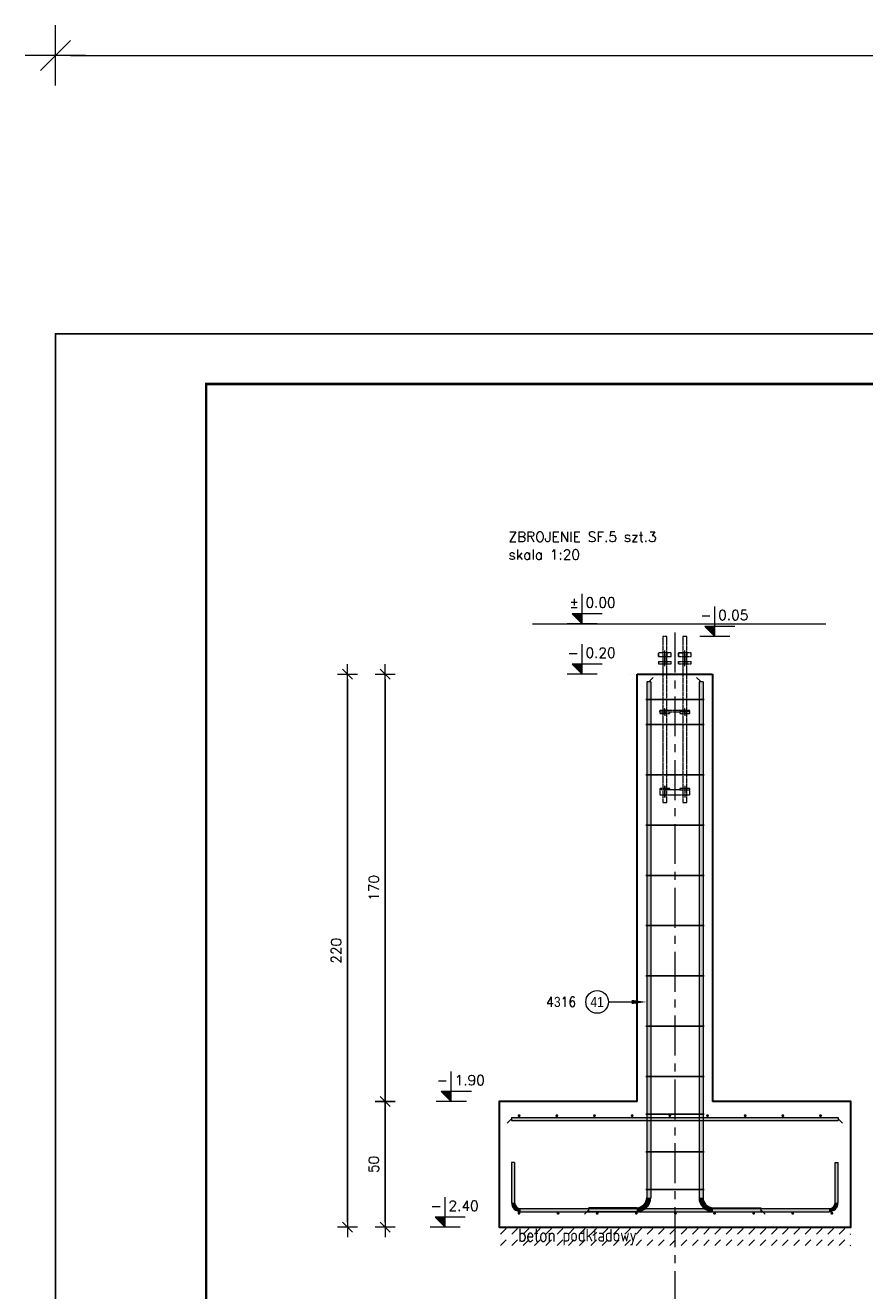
# Model space of a CAD drawing. Extents: x 310117 to 322731, y -113989 to -104075.
# Tile 3 of 13: x 310117 to 313458, y -109396 to -104362. Entities that reach past the tile are written whole.
import ezdxf
from ezdxf.enums import TextEntityAlignment as Align

# ---------------------------------------------------------------- set-up
doc = ezdxf.new("R2010")
doc.units = 0
doc.header["$LTSCALE"] = 5
doc.header["$MEASUREMENT"] = 0
for name, pattern in [('CENTER', [50.8, 31.75, -6.35, 6.35, -6.35]), ('Grid Line', [2.2225, 1.27, -0.3175, 0.3175, -0.3175]), ('HIDDEN', [0.375, 0.25, -0.125]), ('MITTE', [2, 1.25, -0.25, 0.25, -0.25])]:
    doc.linetypes.add(name, pattern=pattern)
doc.layers.add('_FORMATKA', color=8, linetype='Continuous', lineweight=15, plot=False)
for name, color, linetype, lineweight in [('_RAMKA', 7, 'Continuous', 35), ('AutoCAD_Structural_Detailing_deskowanie', 2, 'Continuous', 30), ('AutoCAD_Structural_Detailing_kształt pręta', 7, 'Continuous', 13), ('AutoCAD_Structural_Detailing_opis kształtu pręta', 7, 'Continuous', 13), ('AutoCAD_Structural_Detailing_pręty punktowe', 7, 'Continuous', 40), ('AutoCAD_Structural_Detailing_rozkład pręta', 7, 'Continuous', 40), ('AutoCAD_Structural_Detailing_symbole graficzne', 7, 'Continuous', 13), ('PS HATCH', 252, 'Continuous', 9), ('PS_DIM', 4, 'Continuous', 13), ('PS_HATCH', 251, 'Continuous', 9), ('PS_HIDDEN', 2, 'HIDDEN', 13), ('PS_Mid', 5, 'MITTE', 13), ('PS_SOLID', 7, 'Continuous', 20), ('PS_TEXT', 3, 'Continuous', 13)]:
    doc.layers.add(name, color=color, linetype=linetype, lineweight=lineweight)
doc.styles.add('marta', font='simplex.shx', dxfattribs={"width": 0.8})
doc.styles.add('r-gil', font='GIL_____.TTF', dxfattribs={"width": 0.9})
doc.styles.add('r-simplex', font='simplex.shx', dxfattribs={"width": 0.9})
doc.styles.add('simplex', font='simplex.shx', dxfattribs={"width": 0.9})
doc.styles.add('styl2M', font='simplex.shx')
doc.styles.add('style1', font='simplex.shx')
doc.dimstyles.new('1_10_PRZ', dxfattribs={"dimtxt": 2, "dimasz": 1, "dimexe": 2, "dimexo": 5, "dimgap": 1, "dimtad": 1, "dimdec": 0, "dimlfac": 10, "dimtxsty": 'simplex', "dimblk": 'dimznak', "dimcen": 2, "dimse1": 1, "dimse2": 1, "dimclrt": 3, "dimadec": 1, "dimazin": 0, "dimtfac": 1, "dimtdec": 0, "dimtix": 1, "dimtmove": 2, "dimatfit": 3, "dimldrblk": 'dim-grot', "dimfxl": 1, "dimarcsym": 0})
doc.dimstyles.new('RBCT DIM 20_M', dxfattribs={"dimtxt": 40, "dimasz": 20, "dimexe": 20, "dimexo": 150, "dimgap": 25, "dimtad": 1, "dimdec": 1, "dimlfac": 0.1, "dimzin": 9, "dimdsep": 46, "dimtxsty": 'styl2M', "dimblk": 'dimznak', "dimcen": 40, "dimse1": 1, "dimse2": 1, "dimclrd": 8, "dimclre": 8, "dimclrt": 4, "dimadec": 0, "dimazin": 0, "dimtfac": 1, "dimtdec": 1, "dimtix": 1, "dimtmove": 2, "dimatfit": 3, "dimldrblk": 'dimznak', "dimfxl": 5, "dimfxlon": 1, "dimarcsym": 0})

# ---------------------------------------------------------------- blocks, each defined once
blk = doc.blocks.new('dimznak')
at = {"color": 0}
for points in [[(0, 2), (0, -2)], [(-2, 0), (2, 0)]]:
    blk.add_lwpolyline(points, dxfattribs=at)
at = {"color": 3}
blk.add_lwpolyline([(1, 1), (-1, -1)], dxfattribs=at)
blk = doc.blocks.new('*D33')
at = {"layer": 'Defpoints', "color": 0, "transparency": 16777216}
for p in [(311549.1, -108643.5), (311870.4, -108643.5), (311870.4, -109143.5)]:
    blk.add_point(p, dxfattribs=at)
at = {"layer": 'PS_DIM', "color": 8, "lineweight": -2, "transparency": 16777216}
blk.add_line((311549.1, -109123.5), (311549.1, -108663.5), dxfattribs=at)
at = {"layer": 'PS_DIM', "color": 8, "lineweight": -2, "transparency": 16777216, "xscale": 20, "yscale": 20, "zscale": 20}
for p, rotation in [((311549.1, -108643.5), 90), ((311549.1, -109143.5), 270)]:
    blk.add_blockref('dimznak', p, dxfattribs=dict(at, rotation=rotation))
at = {"layer": 'PS_DIM', "color": 4, "transparency": 16777216, "insert": (311504.1, -108893.5), "char_height": 40, "attachment_point": 5, "rotation": 90, "style": 'styl2M', "bg_fill": 3, "box_fill_scale": 1.25, "bg_fill_color": 256, "bg_fill_true_color": 13158600, "bg_fill_transparency": 0}
blk.add_mtext('50', dxfattribs=at)
blk = doc.blocks.new('*D34')
at = {"layer": 'Defpoints', "color": 0, "transparency": 16777216}
for p in [(311549.1, -106943.5), (312552.8, -106943.5), (311870.4, -108643.5)]:
    blk.add_point(p, dxfattribs=at)
at = {"layer": 'PS_DIM', "color": 8, "lineweight": -2, "transparency": 16777216}
blk.add_line((311549.1, -108623.5), (311549.1, -106963.5), dxfattribs=at)
at = {"layer": 'PS_DIM', "color": 8, "lineweight": -2, "transparency": 16777216, "xscale": 20, "yscale": 20, "zscale": 20}
for p, rotation in [((311549.1, -106943.5), 90), ((311549.1, -108643.5), 270)]:
    blk.add_blockref('dimznak', p, dxfattribs=dict(at, rotation=rotation))
at = {"layer": 'PS_DIM', "color": 4, "transparency": 16777216, "insert": (311504.1, -107793.5), "char_height": 40, "attachment_point": 5, "rotation": 90, "style": 'styl2M', "bg_fill": 3, "box_fill_scale": 1.25, "bg_fill_color": 256, "bg_fill_true_color": 13158600, "bg_fill_transparency": 0}
blk.add_mtext('170', dxfattribs=at)
blk = doc.blocks.new('*D35')
at = {"layer": 'Defpoints', "color": 0, "transparency": 16777216}
for p in [(311399.3, -106943.5), (312552.8, -106943.5), (311870.4, -109143.5)]:
    blk.add_point(p, dxfattribs=at)
at = {"layer": 'PS HATCH', "color": 8, "lineweight": -2, "transparency": 16777216}
blk.add_line((311399.3, -109123.5), (311399.3, -106963.5), dxfattribs=at)
at = {"layer": 'PS HATCH', "color": 8, "lineweight": -2, "transparency": 16777216, "xscale": 20, "yscale": 20, "zscale": 20}
for p, rotation in [((311399.3, -106943.5), 90), ((311399.3, -109143.5), 270)]:
    blk.add_blockref('dimznak', p, dxfattribs=dict(at, rotation=rotation))
at = {"layer": 'PS HATCH', "color": 4, "transparency": 16777216, "insert": (311354.3, -108043.5), "char_height": 40, "attachment_point": 5, "rotation": 90, "style": 'styl2M'}
blk.add_mtext('220', dxfattribs=at)
blk = doc.blocks.new('rtgfrtv')
at = {"layer": 'PS_HIDDEN', "color": 9, "linetype": 'HIDDEN', "extrusion": (0, 1, 0)}
for p, q in [((319029.4, -118624.2, 88.7), (319029, -118624.2, 88.7)), ((319029, -118624.2, 88.7), (319029, -118689.2, 88.7)), ((319030, -118624.2, 88.7), (319029.4, -118624.2, 88.7)), ((319030.9, -118624.2, 88.7), (319030, -118624.2, 88.7)), ((319032.1, -118624.2, 88.7), (319030.9, -118624.2, 88.7)), ((319033.5, -118624.2, 88.7), (319032.1, -118624.2, 88.7)), ((319035, -118624.2, 88.7), (319033.5, -118624.2, 88.7)), ((319036.6, -118624.2, 88.7), (319035, -118624.2, 88.7)), ((319038.2, -118624.2, 88.7), (319036.6, -118624.2, 88.7)), ((319039.8, -118624.2, 88.7), (319038.2, -118624.2, 88.7)), ((319041.2, -118624.2, 88.7), (319039.8, -118624.2, 88.7)), ((319042.5, -118624.2, 88.7), (319041.2, -118624.2, 88.7)), ((319043.6, -118624.2, 88.7), (319042.5, -118624.2, 88.7)), ((319044.4, -118624.2, 88.7), (319043.6, -118624.2, 88.7)), ((319044.8, -118624.2, 88.7), (319044.4, -118624.2, 88.7)), ((319045, -118624.2, 88.7), (319044.8, -118624.2, 88.7)), ((319045, -118689.2, 88.7), (319045, -118624.2, 88.7)), ((319109.4, -118624.2, 88.7), (319109, -118624.2, 88.7)), ((319109, -118624.2, 88.7), (319109, -118689.2, 88.7)), ((319110, -118624.2, 88.7), (319109.4, -118624.2, 88.7)), ((319110.9, -118624.2, 88.7), (319110, -118624.2, 88.7)), ((319112.1, -118624.2, 88.7), (319110.9, -118624.2, 88.7)), ((319113.5, -118624.2, 88.7), (319112.1, -118624.2, 88.7)), ((319115, -118624.2, 88.7), (319113.5, -118624.2, 88.7)), ((319116.6, -118624.2, 88.7), (319115, -118624.2, 88.7)), ((319118.2, -118624.2, 88.7), (319116.6, -118624.2, 88.7)), ((319119.8, -118624.2, 88.7), (319118.2, -118624.2, 88.7)), ((319121.2, -118624.2, 88.7), (319119.8, -118624.2, 88.7)), ((319122.5, -118624.2, 88.7), (319121.2, -118624.2, 88.7)), ((319123.6, -118624.2, 88.7), (319122.5, -118624.2, 88.7)), ((319124.4, -118624.2, 88.7), (319123.6, -118624.2, 88.7)), ((319124.8, -118624.2, 88.7), (319124.4, -118624.2, 88.7)), ((319125, -118624.2, 88.7), (319124.8, -118624.2, 88.7)), ((319125, -118689.2, 88.7), (319125, -118624.2, 88.7)), ((319012, -118704.2, 88.7), (319012, -118689.2, 88.7)), ((319062, -118689.2, 88.7), (319027, -118689.2, 88.7)), ((319028.6, -118689.2, 88.7), (319028.6, -118704.2, 88.7)), ((319029, -118689.2, 88.7), (319029, -118704.2, 88.7)), ((319045, -118704.2, 88.7), (319045, -118689.2, 88.7)), ((319046, -118704.2, 88.7), (319046, -118689.2, 88.7)), ((319062, -118704.2, 88.7), (319062, -118689.2, 88.7)), ((319092, -118704.2, 88.7), (319092, -118689.2, 88.7)), ((319092, -118689.2, 88.7), (319118.6, -118689.2, 88.7)), ((319127, -118689.2, 88.7), (319092, -118689.2, 88.7)), ((319092, -118689.2, 88.7), (319092, -118704.2, 88.7)), ((319092, -118689.2, 88.7), (319092, -118704.2, 88.7)), ((319108.6, -118689.2, 88.7), (319092, -118689.2, 88.7)), ((319108.6, -118689.2, 88.7), (319108.6, -118704.2, 88.7)), ((319109, -118689.2, 88.7), (319109, -118704.2, 88.7)), ((319123.9, -118689.2, 88.7), (319118.6, -118689.2, 88.7)), ((319126, -118689.2, 88.7), (319123.9, -118689.2, 88.7)), ((319125, -118704.2, 88.7), (319125, -118689.2, 88.7)), ((319126, -118704.2, 88.7), (319126, -118689.2, 88.7)), ((319126, -118689.2, 88.7), (319127, -118689.2, 88.7)), ((319012, -118724.2, 88.7), (319012, -118732.2, 88.7)), ((319028.6, -118724.2, 88.7), (319028.6, -118732.2, 88.7)), ((319029, -118704.2, 88.7), (319029, -118724.2, 88.7)), ((319029, -118724.2, 88.7), (319029, -118732.2, 88.7)), ((319045, -118724.2, 88.7), (319045, -118704.2, 88.7)), ((319045, -118732.2, 88.7), (319045, -118724.2, 88.7)), ((319046, -118732.2, 88.7), (319046, -118724.2, 88.7)), ((319092, -118732.2, 88.7), (319092, -118724.2, 88.7)), ((319108.6, -118724.2, 88.7), (319108.6, -118732.2, 88.7)), ((319109, -118704.2, 88.7), (319109, -118724.2, 88.7)), ((319109, -118724.2, 88.7), (319109, -118732.2, 88.7)), ((319125, -118724.2, 88.7), (319125, -118704.2, 88.7)), ((319125, -118732.2, 88.7), (319125, -118724.2, 88.7)), ((319126, -118732.2, 88.7), (319126, -118724.2, 88.7)), ((319017, -118924.2, 88.7), (319017, -118918.2, 88.7)), ((319028.5, -118924.2, 88.7), (319028.5, -118930.2, 88.7)), ((319029, -118918.2, 88.7), (319029, -118924.2, 88.7)), ((319029, -118918.2, 88.7), (319029, -118924.2, 88.7)), ((319029, -118924.2, 88.7), (319029, -118930.2, 88.7)), ((319045, -118924.2, 88.7), (319045, -118918.2, 88.7)), ((319045, -118930.2, 88.7), (319045, -118924.2, 88.7)), ((319045, -118930.2, 88.7), (319045, -118924.2, 88.7)), ((319045.5, -118924.2, 88.7), (319045.5, -118918.2, 88.7)), ((319108.5, -118924.2, 88.7), (319108.5, -118930.2, 88.7)), ((319109, -118918.2, 88.7), (319109, -118924.2, 88.7)), ((319109, -118918.2, 88.7), (319109, -118924.2, 88.7)), ((319109, -118924.2, 88.7), (319109, -118930.2, 88.7)), ((319125, -118924.2, 88.7), (319125, -118918.2, 88.7)), ((319125, -118930.2, 88.7), (319125, -118924.2, 88.7)), ((319125, -118930.2, 88.7), (319125, -118924.2, 88.7)), ((319125.5, -118924.2, 88.7), (319125.5, -118918.2, 88.7)), ((319028.5, -119228.2, 88.7), (319028.5, -119234.2, 88.7)), ((319028.5, -119234.2, 88.7), (319028.5, -119254.2, 88.7)), ((319029, -119228.2, 88.7), (319029, -119234.2, 88.7)), ((319029, -119228.2, 88.7), (319029, -119234.2, 88.7)), ((319029, -119234.2, 88.7), (319029, -119254.2, 88.7)), ((319029, -119234.2, 88.7), (319029, -119254.2, 88.7)), ((319045, -119234.2, 88.7), (319045, -119228.2, 88.7)), ((319045, -119234.2, 88.7), (319045, -119228.2, 88.7)), ((319045, -119254.2, 88.7), (319045, -119234.2, 88.7)), ((319045, -119254.2, 88.7), (319045, -119234.2, 88.7)), ((319045.5, -119234.2, 88.7), (319045.5, -119228.2, 88.7)), ((319045.5, -119254.2, 88.7), (319045.5, -119234.2, 88.7)), ((319108.5, -119228.2, 88.7), (319108.5, -119234.2, 88.7)), ((319108.5, -119234.2, 88.7), (319108.5, -119254.2, 88.7)), ((319109, -119228.2, 88.7), (319109, -119234.2, 88.7)), ((319109, -119234.2, 88.7), (319109, -119254.2, 88.7)), ((319125, -119234.2, 88.7), (319125, -119228.2, 88.7)), ((319125, -119234.2, 88.7), (319125, -119228.2, 88.7)), ((319125, -119254.2, 88.7), (319125, -119234.2, 88.7)), ((319125, -119254.2, 88.7), (319125, -119234.2, 88.7))]:
    blk.add_line(p, q, dxfattribs=at)
at = {"layer": 'PS_Mid', "color": 9, "linetype": 'HIDDEN', "extrusion": (0, 1, 0)}
for p, q in [((319037, -118714.2, 88.7), (319037, -118679.2, 88.7)), ((319037, -118714.2, 88.7), (319037, -118679.2, 88.7)), ((319117, -118714.2, 88.7), (319117, -118679.2, 88.7)), ((319117, -118714.2, 88.7), (319117, -118679.2, 88.7)), ((319037, -118694.2, 88.7), (319037, -118734.2, 88.7)), ((319037, -118694.2, 88.7), (319037, -118734.2, 88.7)), ((319037, -118742.2, 88.7), (319037, -118714.2, 88.7)), ((319037, -118742.2, 88.7), (319037, -118714.2, 88.7)), ((319117, -118694.2, 88.7), (319117, -118734.2, 88.7)), ((319117, -118694.2, 88.7), (319117, -118734.2, 88.7)), ((319117, -118742.2, 88.7), (319117, -118714.2, 88.7)), ((319117, -118742.2, 88.7), (319117, -118714.2, 88.7)), ((319037, -118934.2, 88.7), (319037, -118908.2, 88.7)), ((319037, -118934.2, 88.7), (319037, -118908.2, 88.7)), ((319037, -118914.2, 88.7), (319037, -118940.2, 88.7)), ((319037, -118914.2, 88.7), (319037, -118940.2, 88.7)), ((319117, -118934.2, 88.7), (319117, -118908.2, 88.7)), ((319117, -118934.2, 88.7), (319117, -118908.2, 88.7)), ((319117, -118914.2, 88.7), (319117, -118940.2, 88.7)), ((319117, -118914.2, 88.7), (319117, -118940.2, 88.7)), ((319037, -119218.2, 88.7), (319037, -119244.2, 88.7)), ((319037, -119244.2, 88.7), (319037, -119218.2, 88.7)), ((319037, -119224.2, 88.7), (319037, -119264.2, 88.7)), ((319037, -119264.2, 88.7), (319037, -119224.2, 88.7)), ((319117, -119218.2, 88.7), (319117, -119244.2, 88.7)), ((319117, -119218.2, 88.7), (319117, -119244.2, 88.7)), ((319117, -119224.2, 88.7), (319117, -119264.2, 88.7)), ((319117, -119224.2, 88.7), (319117, -119264.2, 88.7))]:
    blk.add_line(p, q, dxfattribs=at)
at = {"layer": 'PS_SOLID', "color": 9, "linetype": 'HIDDEN', "extrusion": (0, 1, 0)}
for p, q in [((319027, -118689.2, 88.7), (319012, -118689.2, 88.7)), ((319012, -118689.2, 88.7), (319012, -118704.2, 88.7)), ((319142, -118689.2, 88.7), (319127, -118689.2, 88.7)), ((319142, -118704.2, 88.7), (319142, -118689.2, 88.7)), ((319012, -118724.2, 88.7), (319012, -118732.2, 88.7)), ((319012, -118732.2, 88.7), (319062, -118732.2, 88.7)), ((319029, -118732.2, 88.7), (319029, -118918.2, 88.7)), ((319045, -118918.2, 88.7), (319045, -118732.2, 88.7)), ((319062, -118732.2, 88.7), (319062, -118724.2, 88.7)), ((319092, -118724.2, 88.7), (319092, -118732.2, 88.7)), ((319092, -118732.2, 88.7), (319142, -118732.2, 88.7)), ((319109, -118732.2, 88.7), (319109, -118918.2, 88.7)), ((319125, -118918.2, 88.7), (319125, -118732.2, 88.7)), ((319142, -118732.2, 88.7), (319142, -118724.2, 88.7)), ((319137, -118918.2, 88.7), (319017, -118918.2, 88.7)), ((319017, -118918.2, 88.7), (319017, -118924.2, 88.7)), ((319017, -118924.2, 88.7), (319017, -118930.2, 88.7)), ((319017, -118924.2, 88.7), (319057, -118924.2, 88.7)), ((319017, -118930.2, 88.7), (319057, -118930.2, 88.7)), ((319029, -118930.2, 88.7), (319029, -119228.2, 88.7)), ((319045, -119228.2, 88.7), (319045, -118930.2, 88.7)), ((319057, -118930.2, 88.7), (319057, -118924.2, 88.7)), ((319057, -118924.2, 88.7), (319097, -118924.2, 88.7)), ((319097, -118924.2, 88.7), (319097, -118930.2, 88.7)), ((319137, -118924.2, 88.7), (319097, -118924.2, 88.7)), ((319097, -118930.2, 88.7), (319137, -118930.2, 88.7)), ((319109, -118930.2, 88.7), (319109, -119228.2, 88.7)), ((319125, -119228.2, 88.7), (319125, -118930.2, 88.7)), ((319137, -118924.2, 88.7), (319137, -118918.2, 88.7)), ((319137, -118930.2, 88.7), (319137, -118924.2, 88.7)), ((319057, -119228.2, 88.7), (319017, -119228.2, 88.7)), ((319017, -119228.2, 88.7), (319017, -119234.2, 88.7)), ((319017, -119234.2, 88.7), (319017, -119254.2, 88.7)), ((319057, -119234.2, 88.7), (319017, -119234.2, 88.7)), ((319057, -119234.2, 88.7), (319057, -119228.2, 88.7)), ((319097, -119234.2, 88.7), (319057, -119234.2, 88.7)), ((319137, -119228.2, 88.7), (319097, -119228.2, 88.7)), ((319097, -119228.2, 88.7), (319097, -119234.2, 88.7)), ((319097, -119234.2, 88.7), (319137, -119234.2, 88.7)), ((319137, -119234.2, 88.7), (319137, -119228.2, 88.7)), ((319137, -119254.2, 88.7), (319137, -119234.2, 88.7)), ((319017, -119254.2, 88.7), (319137, -119254.2, 88.7)), ((319029, -119254.2, 88.7), (319029, -119284.2, 88.7)), ((319029, -119284.2, 88.7), (319029.4, -119284.2, 88.7)), ((319029.4, -119284.2, 88.7), (319030, -119284.2, 88.7)), ((319030, -119284.2, 88.7), (319030.9, -119284.2, 88.7)), ((319030.9, -119284.2, 88.7), (319032.1, -119284.2, 88.7)), ((319032.1, -119284.2, 88.7), (319033.5, -119284.2, 88.7)), ((319033.5, -119284.2, 88.7), (319035, -119284.2, 88.7)), ((319035, -119284.2, 88.7), (319036.6, -119284.2, 88.7)), ((319036.6, -119284.2, 88.7), (319038.2, -119284.2, 88.7)), ((319038.2, -119284.2, 88.7), (319039.8, -119284.2, 88.7)), ((319039.8, -119284.2, 88.7), (319041.2, -119284.2, 88.7)), ((319041.2, -119284.2, 88.7), (319042.5, -119284.2, 88.7)), ((319042.5, -119284.2, 88.7), (319043.6, -119284.2, 88.7)), ((319043.6, -119284.2, 88.7), (319044.4, -119284.2, 88.7)), ((319044.4, -119284.2, 88.7), (319044.8, -119284.2, 88.7)), ((319044.8, -119284.2, 88.7), (319045, -119284.2, 88.7)), ((319045, -119284.2, 88.7), (319045, -119254.2, 88.7)), ((319109, -119254.2, 88.7), (319109, -119284.2, 88.7)), ((319109, -119284.2, 88.7), (319109.4, -119284.2, 88.7)), ((319109.4, -119284.2, 88.7), (319110, -119284.2, 88.7)), ((319110, -119284.2, 88.7), (319110.9, -119284.2, 88.7)), ((319110.9, -119284.2, 88.7), (319112.1, -119284.2, 88.7)), ((319112.1, -119284.2, 88.7), (319113.5, -119284.2, 88.7)), ((319113.5, -119284.2, 88.7), (319115, -119284.2, 88.7)), ((319115, -119284.2, 88.7), (319116.6, -119284.2, 88.7)), ((319116.6, -119284.2, 88.7), (319118.2, -119284.2, 88.7)), ((319118.2, -119284.2, 88.7), (319119.8, -119284.2, 88.7)), ((319119.8, -119284.2, 88.7), (319121.2, -119284.2, 88.7)), ((319121.2, -119284.2, 88.7), (319122.5, -119284.2, 88.7)), ((319122.5, -119284.2, 88.7), (319123.6, -119284.2, 88.7)), ((319123.6, -119284.2, 88.7), (319124.4, -119284.2, 88.7)), ((319124.4, -119284.2, 88.7), (319124.8, -119284.2, 88.7)), ((319124.8, -119284.2, 88.7), (319125, -119284.2, 88.7)), ((319125, -119284.2, 88.7), (319125, -119254.2, 88.7))]:
    blk.add_line(p, q, dxfattribs=at)
at = {"layer": 'PS_SOLID', "color": 9, "linetype": 'HIDDEN'}
for p, q in [((319012, -118704.2, 88.7), (319062, -118704.2, 88.7)), ((319012, -118724.2, 88.7), (319062, -118724.2, 88.7)), ((319092, -118704.2, 88.7), (319142, -118704.2, 88.7)), ((319092, -118724.2, 88.7), (319142, -118724.2, 88.7))]:
    blk.add_line(p, q, dxfattribs=at)
blk = doc.blocks.new('*D24')
at = {"color": 252, "lineweight": -2, "transparency": 16777216}
blk.add_line((-591, 475.33), (-3, 475.33), dxfattribs=at)
at = {"layer": 'Defpoints', "color": 0, "transparency": 16777216}
for p in [(0, 475.33), (-594, 420), (0, 420)]:
    blk.add_point(p, dxfattribs=at)
at = {"color": 252, "lineweight": -2, "transparency": 16777216, "xscale": 3, "yscale": 3, "zscale": 3, "rotation": 180}
blk.add_blockref('dimznak', (-594, 475.33), dxfattribs=at)
at = {"color": 252, "lineweight": -2, "transparency": 16777216, "xscale": 3, "yscale": 3, "zscale": 3}
blk.add_blockref('dimznak', (0, 475.33), dxfattribs=at)
at = {"color": 252, "transparency": 16777216, "insert": (-297, 485.83), "char_height": 15, "attachment_point": 5, "style": 'simplex'}
blk.add_mtext('594', dxfattribs=at)
blk = doc.blocks.new('dim-grot')
blk.add_hatch(color=256).paths.add_polyline_path([(0, 0), (-2, 0.5), (-2, -0.5)])
blk.add_lwpolyline([(0, 0), (-2, 0.5), (-2, -0.5), (0, 0)])
blk = doc.blocks.new('*U19')
at = {"layer": '_FORMATKA', "lineweight": -3}
blk.add_lwpolyline([(-594, 0), (0, 0), (0, 420), (-594, 420)], close=True, dxfattribs=at)
at = {"layer": '_RAMKA', "lineweight": -3, "const_width": 0.5}
blk.add_lwpolyline([(-564, 10), (-10, 10), (-10, 410), (-564, 410)], close=True, dxfattribs=at)
dim = blk.add_linear_dim(base=(0, 475.33), p1=(-594, 420), p2=(0, 420), dimstyle='1_10_PRZ', override={"dimscale": 3, "dimtxt": 5, "dimlfac": 1, "dimclrd": 252, "dimclrt": 252})
dim.commit()
dim.dimension.update_dxf_attribs({"geometry": '*D24', "text_midpoint": (-297, 485.83)})

msp = doc.modelspace()

# ---------------------------------------------------------------- hatches: boundary and pattern name
at = {"layer": 'AutoCAD_Structural_Detailing_kształt pręta'}
for points in [[(312590.77, -106973.53), (312606.77, -106973.53), (312606.77, -109025.53), (312590.77, -109025.53)], [(312798.77, -106973.53), (312814.77, -106973.53), (312814.77, -109025.53), (312798.77, -109025.53)], [(312052.77, -108885.43), (312064.77, -108885.43), (312064.77, -109045.43), (312052.77, -109045.43)], [(313352.77, -109045.43), (313340.77, -109045.43), (313340.77, -108885.43), (313352.77, -108885.43)], [(312088.77, -109081.43), (312088.77, -109069.43), (313316.77, -109069.43), (313316.77, -109081.43)], [(312550.77, -109065.53), (312550.77, -109081.53), (312360.84, -109081.53), (312360.84, -109065.53)], [(312854.77, -109081.53), (312854.77, -109065.53), (313044.69, -109065.53), (313044.69, -109081.53)]]:
    msp.add_hatch(color=161, dxfattribs=at).paths.add_polyline_path(points, flags=0)
h = msp.add_hatch(color=161, dxfattribs=at)
edge = h.paths.add_edge_path(flags=0)
edge.add_line((312550.77, -109081.53), (312550.77, -109065.53))
edge.add_arc((312550.77, -109025.53), 40, -90, 0)
edge.add_line((312590.77, -109025.53), (312606.77, -109025.53))
edge.add_arc((312550.77, -109025.53), 56, 270, 360, ccw=False)
h = msp.add_hatch(color=161, dxfattribs=at)
edge = h.paths.add_edge_path(flags=0)
edge.add_line((312798.77, -109025.53), (312814.77, -109025.53))
edge.add_arc((312854.77, -109025.53), 40, -180, -90)
edge.add_line((312854.77, -109065.53), (312854.77, -109081.53))
edge.add_arc((312854.77, -109025.53), 56, 180, 270, ccw=False)
h = msp.add_hatch(color=161, dxfattribs=at)
edge = h.paths.add_edge_path(flags=0)
edge.add_line((312052.77, -109045.43), (312064.77, -109045.43))
edge.add_arc((312088.77, -109045.43), 24, 180, 270)
edge.add_line((312088.77, -109069.43), (312088.77, -109081.43))
edge.add_arc((312088.77, -109045.43), 36, 540, 630, ccw=False)
h = msp.add_hatch(color=161, dxfattribs=at)
edge = h.paths.add_edge_path(flags=0)
edge.add_line((313316.77, -109081.43), (313316.77, -109069.43))
edge.add_arc((313316.77, -109045.43), 24, -90, 0)
edge.add_line((313340.77, -109045.43), (313352.77, -109045.43))
edge.add_arc((313316.77, -109045.43), 36, 270, 360, ccw=False)
at = {"layer": 'AutoCAD_Structural_Detailing_pręty punktowe'}
h = msp.add_hatch(color=1, dxfattribs=at)
edge = h.paths.add_edge_path(flags=0)
edge.add_arc((312682.63, -108699.69), 6, 0, 360)
h = msp.add_hatch(color=1, dxfattribs=at)
edge = h.paths.add_edge_path(flags=0)
edge.add_arc((312832.63, -108699.69), 6, 0, 360)
h = msp.add_hatch(color=1, dxfattribs=at)
edge = h.paths.add_edge_path(flags=0)
edge.add_arc((312982.63, -108699.69), 6, 0, 360)
h = msp.add_hatch(color=1, dxfattribs=at)
edge = h.paths.add_edge_path(flags=0)
edge.add_arc((313132.63, -108699.69), 6, 0, 360)
h = msp.add_hatch(color=1, dxfattribs=at)
edge = h.paths.add_edge_path(flags=0)
edge.add_arc((313282.63, -108699.69), 6, 0, 360)
h = msp.add_hatch(color=1, dxfattribs=at)
edge = h.paths.add_edge_path(flags=0)
edge.add_arc((312082.17, -109087.91), 6, 0, 360)
h = msp.add_hatch(color=1, dxfattribs=at)
edge = h.paths.add_edge_path(flags=0)
edge.add_arc((312237.86, -109087.9), 6, 0, 360)
h = msp.add_hatch(color=1, dxfattribs=at)
edge = h.paths.add_edge_path(flags=0)
edge.add_arc((312393.54, -109087.88), 6, 0, 360)
h = msp.add_hatch(color=1, dxfattribs=at)
edge = h.paths.add_edge_path(flags=0)
edge.add_arc((312549.23, -109087.87), 6, 0, 360)
h = msp.add_hatch(color=1, dxfattribs=at)
edge = h.paths.add_edge_path(flags=0)
edge.add_arc((312704.92, -109087.86), 6, 0, 360)
h = msp.add_hatch(color=1, dxfattribs=at)
edge = h.paths.add_edge_path(flags=0)
edge.add_arc((312860.61, -109087.85), 6, 0, 360)
h = msp.add_hatch(color=1, dxfattribs=at)
edge = h.paths.add_edge_path(flags=0)
edge.add_arc((313016.3, -109087.83), 6, 0, 360)
h = msp.add_hatch(color=1, dxfattribs=at)
edge = h.paths.add_edge_path(flags=0)
edge.add_arc((313171.98, -109087.82), 6, 0, 360)
h = msp.add_hatch(color=1, dxfattribs=at)
edge = h.paths.add_edge_path(flags=0)
edge.add_arc((313327.67, -109087.81), 6, 0, 360)
at = {"layer": 'AutoCAD_Structural_Detailing_symbole graficzne'}
for points in [[(312293.46, -106703.53), (312333.46, -106743.53), (312333.46, -106703.53)], [(312821.77, -106753.53), (312861.77, -106793.53), (312861.77, -106753.53)]]:
    msp.add_hatch(color=1, dxfattribs=at).paths.add_polyline_path(points, flags=0)
at = {"layer": 'PS_HATCH'}
h = msp.add_hatch(dxfattribs=at)
h.set_pattern_fill('DASH', color=252, scale=10, angle=45)
h.set_pattern_definition([(45, (264817.92, 5551.666), (4e-15, 44.901281), [31.75, -31.75])])
h.paths.add_polyline_path([(313402.77, -109223.53), (313402.77, -109143.53), (312002.77, -109143.53), (312002.77, -109223.53)])

# ---------------------------------------------------------------- linework, layer by layer
at = {"layer": 'AutoCAD_Structural_Detailing_deskowanie'}
for p, q in [((312552.77, -108643.53), (312552.77, -106943.53)), ((312552.77, -106943.53), (312852.77, -106943.53)), ((312852.77, -106943.53), (312852.77, -108643.53))]:
    msp.add_line(p, q, dxfattribs=at)
msp.add_lwpolyline([(312552.77, -108643.53), (312002.77, -108643.53), (312002.77, -109143.53), (313402.77, -109143.53), (313402.77, -108643.53), (312852.77, -108643.53)], dxfattribs=at)
at = {"layer": 'AutoCAD_Structural_Detailing_kształt pręta', "color": 1, "lineweight": 0}
for p, q in [((312598.77, -106973.53), (312616.27, -106956.03)), ((312806.77, -106973.53), (312789.27, -106956.03)), ((312052.77, -108712.53), (312035.27, -108730.03)), ((313352.77, -108712.53), (313370.27, -108730.03)), ((312360.84, -109073.53), (312343.34, -109091.03)), ((313044.69, -109073.53), (313062.19, -109091.03))]:
    msp.add_line(p, q, dxfattribs=at)
at = {"layer": 'AutoCAD_Structural_Detailing_kształt pręta', "color": 161}
for p, q in [((312590.77, -106973.53), (312590.77, -109025.53)), ((312606.77, -106973.53), (312590.77, -106973.53)), ((312606.77, -106973.53), (312606.77, -109025.53)), ((312798.77, -106973.53), (312798.77, -109025.53)), ((312814.77, -106973.53), (312798.77, -106973.53)), ((312814.77, -106973.53), (312814.77, -109025.53)), ((312052.77, -108718.53), (313352.77, -108718.53)), ((313352.77, -108706.53), (313352.77, -108718.53)), ((312052.77, -108885.43), (312052.77, -109045.43)), ((312064.77, -108885.43), (312052.77, -108885.43)), ((312064.77, -108885.43), (312064.77, -109045.43)), ((313340.77, -109045.43), (313340.77, -108885.43)), ((313340.77, -108885.43), (313352.77, -108885.43)), ((313352.77, -109045.43), (313352.77, -108885.43)), ((312088.77, -109069.43), (313316.77, -109069.43)), ((312550.77, -109065.53), (312360.84, -109065.53)), ((312360.84, -109081.53), (312360.84, -109065.53)), ((312854.77, -109065.53), (313044.69, -109065.53)), ((313044.69, -109065.53), (313044.69, -109081.53)), ((312088.77, -109081.43), (313316.77, -109081.43)), ((312550.77, -109081.53), (312360.84, -109081.53)), ((312854.77, -109081.53), (313044.69, -109081.53))]:
    msp.add_line(p, q, dxfattribs=at)
for centre, radius, start, end in [((312550.77, -109025.53), 40, 270, 360), ((312550.77, -109025.53), 56, 270, 360), ((312854.77, -109025.53), 56, 180, 270), ((312854.77, -109025.53), 40, 180, 270), ((312088.77, -109045.43), 36, 180, 270), ((312088.77, -109045.43), 24, 180, 270), ((313316.77, -109045.43), 24, 270, 0), ((313316.77, -109045.43), 36, 270, 0)]:
    msp.add_arc(centre, radius, start, end, dxfattribs=at)
at = {"layer": 'AutoCAD_Structural_Detailing_rozkład pręta', "color": 31, "linetype": 'ByBlock', "lineweight": 25}
for p, q in [((312606.77, -107043.53), (312586.77, -107043.53)), ((312606.77, -107043.53), (312586.77, -107043.53)), ((312798.77, -107043.53), (312606.77, -107043.53)), ((312606.77, -107043.53), (312798.77, -107043.53)), ((312784.62, -107043.53), (312749.27, -107043.53)), ((312777.55, -107043.53), (312812.91, -107043.53)), ((312818.77, -107043.53), (312784.62, -107043.53)), ((312818.77, -107043.53), (312798.77, -107043.53)), ((312818.77, -107043.53), (312798.77, -107043.53)), ((312606.77, -107143.53), (312586.77, -107143.53)), ((312606.77, -107143.53), (312586.77, -107143.53)), ((312798.77, -107143.53), (312606.77, -107143.53)), ((312606.77, -107143.53), (312798.77, -107143.53)), ((312784.62, -107143.53), (312749.27, -107143.53)), ((312777.55, -107143.53), (312812.91, -107143.53)), ((312818.77, -107143.53), (312784.62, -107143.53)), ((312818.77, -107143.53), (312798.77, -107143.53)), ((312818.77, -107143.53), (312798.77, -107143.53)), ((312606.77, -107343.53), (312586.77, -107343.53)), ((312606.77, -107343.53), (312586.77, -107343.53)), ((312798.77, -107343.53), (312606.77, -107343.53)), ((312606.77, -107343.53), (312798.77, -107343.53)), ((312784.62, -107343.53), (312749.27, -107343.53)), ((312777.55, -107343.53), (312812.91, -107343.53)), ((312818.77, -107343.53), (312784.62, -107343.53)), ((312818.77, -107343.53), (312798.77, -107343.53)), ((312818.77, -107343.53), (312798.77, -107343.53)), ((312606.77, -107543.53), (312586.77, -107543.53)), ((312606.77, -107543.53), (312586.77, -107543.53)), ((312798.77, -107543.53), (312606.77, -107543.53)), ((312606.77, -107543.53), (312798.77, -107543.53)), ((312784.62, -107543.53), (312749.27, -107543.53)), ((312777.55, -107543.53), (312812.91, -107543.53)), ((312818.77, -107543.53), (312784.62, -107543.53)), ((312818.77, -107543.53), (312798.77, -107543.53)), ((312818.77, -107543.53), (312798.77, -107543.53)), ((312606.77, -107743.53), (312586.77, -107743.53)), ((312606.77, -107743.53), (312586.77, -107743.53)), ((312798.77, -107743.53), (312606.77, -107743.53)), ((312606.77, -107743.53), (312798.77, -107743.53)), ((312784.62, -107743.53), (312749.27, -107743.53)), ((312777.55, -107743.53), (312812.91, -107743.53)), ((312818.77, -107743.53), (312784.62, -107743.53)), ((312818.77, -107743.53), (312798.77, -107743.53)), ((312818.77, -107743.53), (312798.77, -107743.53)), ((312606.77, -107943.53), (312586.77, -107943.53)), ((312606.77, -107943.53), (312586.77, -107943.53)), ((312798.77, -107943.53), (312606.77, -107943.53)), ((312606.77, -107943.53), (312798.77, -107943.53)), ((312784.62, -107943.53), (312749.27, -107943.53)), ((312777.55, -107943.53), (312812.91, -107943.53)), ((312818.77, -107943.53), (312784.62, -107943.53)), ((312818.77, -107943.53), (312798.77, -107943.53)), ((312818.77, -107943.53), (312798.77, -107943.53)), ((312606.77, -108143.53), (312586.77, -108143.53)), ((312606.77, -108143.53), (312586.77, -108143.53)), ((312798.77, -108143.53), (312606.77, -108143.53)), ((312606.77, -108143.53), (312798.77, -108143.53)), ((312784.62, -108143.53), (312749.27, -108143.53)), ((312777.55, -108143.53), (312812.91, -108143.53)), ((312818.77, -108143.53), (312784.62, -108143.53)), ((312818.77, -108143.53), (312798.77, -108143.53)), ((312818.77, -108143.53), (312798.77, -108143.53)), ((312606.77, -108343.53), (312586.77, -108343.53)), ((312606.77, -108343.53), (312586.77, -108343.53)), ((312798.77, -108343.53), (312606.77, -108343.53)), ((312606.77, -108343.53), (312798.77, -108343.53)), ((312784.62, -108343.53), (312749.27, -108343.53)), ((312777.55, -108343.53), (312812.91, -108343.53)), ((312818.77, -108343.53), (312784.62, -108343.53)), ((312818.77, -108343.53), (312798.77, -108343.53)), ((312818.77, -108343.53), (312798.77, -108343.53)), ((312606.77, -108543.53), (312586.77, -108543.53)), ((312606.77, -108543.53), (312586.77, -108543.53)), ((312798.77, -108543.53), (312606.77, -108543.53)), ((312606.77, -108543.53), (312798.77, -108543.53)), ((312784.62, -108543.53), (312749.27, -108543.53)), ((312777.55, -108543.53), (312812.91, -108543.53)), ((312818.77, -108543.53), (312784.62, -108543.53)), ((312818.77, -108543.53), (312798.77, -108543.53)), ((312818.77, -108543.53), (312798.77, -108543.53)), ((312606.77, -108693.53), (312586.77, -108693.53)), ((312606.77, -108693.53), (312586.77, -108693.53)), ((312798.77, -108693.53), (312606.77, -108693.53)), ((312606.77, -108693.53), (312798.77, -108693.53)), ((312784.62, -108693.53), (312749.27, -108693.53)), ((312777.55, -108693.53), (312812.91, -108693.53)), ((312818.77, -108693.53), (312784.62, -108693.53)), ((312818.77, -108693.53), (312798.77, -108693.53)), ((312818.77, -108693.53), (312798.77, -108693.53)), ((312606.77, -108843.53), (312586.77, -108843.53)), ((312606.77, -108843.53), (312586.77, -108843.53)), ((312798.77, -108843.53), (312606.77, -108843.53)), ((312606.77, -108843.53), (312798.77, -108843.53)), ((312784.62, -108843.53), (312749.27, -108843.53)), ((312777.55, -108843.53), (312812.91, -108843.53)), ((312818.77, -108843.53), (312784.62, -108843.53)), ((312818.77, -108843.53), (312798.77, -108843.53)), ((312818.77, -108843.53), (312798.77, -108843.53)), ((312606.77, -108993.53), (312586.77, -108993.53)), ((312606.77, -108993.53), (312586.77, -108993.53)), ((312798.77, -108993.53), (312606.77, -108993.53)), ((312606.77, -108993.53), (312798.77, -108993.53)), ((312784.62, -108993.53), (312749.27, -108993.53)), ((312777.55, -108993.53), (312812.91, -108993.53)), ((312818.77, -108993.53), (312784.62, -108993.53)), ((312818.77, -108993.53), (312798.77, -108993.53)), ((312818.77, -108993.53), (312798.77, -108993.53))]:
    msp.add_line(p, q, dxfattribs=at)
at = {"layer": 'AutoCAD_Structural_Detailing_symbole graficzne', "color": 1}
for p, q in [((312333.46, -106743.53), (312333.46, -106623.53)), ((312413.46, -106703.53), (312293.46, -106703.53)), ((312293.46, -106703.53), (312333.46, -106743.53)), ((312861.77, -106793.53), (312861.77, -106673.53)), ((312393.46, -106743.53), (312273.46, -106743.53)), ((312941.77, -106753.53), (312821.77, -106753.53)), ((312821.77, -106753.53), (312861.77, -106793.53)), ((312921.77, -106793.53), (312801.77, -106793.53))]:
    msp.add_line(p, q, dxfattribs=at)
at = {"layer": 'AutoCAD_Structural_Detailing_symbole graficzne', "color": 5, "linetype": 'CENTER'}
msp.add_line((312702.77, -106777.57), (312702.77, -112211.81), dxfattribs=at)
at = {"layer": 'PS HATCH'}
msp.add_line((312135.44, -106743.53), (313304.12, -106743.53), dxfattribs=at)
at = {"layer": 'PS_HATCH', "linetype": 'Grid Line'}
msp.add_line((312527.77, -106943.53), (312527.77, -106943.53), dxfattribs=at)

# ---------------------------------------------------------------- block references
msp.add_blockref('rtgfrtv', (-6374.26, 11830.63, -88.71))

# ---------------------------------------------------------------- texts
at = {"layer": 'AutoCAD_Structural_Detailing_symbole graficzne', "color": 2}
for s, style, p in [('ZBROJENIE SF.5 szt.3', 'style1', (312040.39, -106429.01)), ('skala 1:20', 'style1', (312040.39, -106499.73)), ('0.00 ', 'marta', (312346.8, -106690.19)), ('0.05 ', 'marta', (312875.11, -106740.19))]:
    msp.add_text(s, height=40, dxfattribs=dict(at, style=style)).set_placement(p, align=Align.BOTTOM_LEFT)
at = {"layer": 'AutoCAD_Structural_Detailing_symbole graficzne', "color": 2, "style": 'marta'}
for s, p in [('±', (312320.13, -106690.19)), ('-', (312848.44, -106740.19)), ('-', (312320.13, -106890.19))]:
    msp.add_text(s, height=40, dxfattribs=at).set_placement(p, align=Align.BOTTOM_RIGHT)
at = {"layer": 'PS_TEXT', "insert": (312078.73, -109150.22), "char_height": 50, "width": 612.1805, "attachment_point": 1, "style": 'marta'}
msp.add_mtext('beton podkładowy', dxfattribs=at)

# ---------------------------------------------------------------- dimensions: what is measured, and where the dimension line sits
at = {"layer": 'PS_DIM'}
dim = msp.add_linear_dim(base=(311549.14, -108643.53), p1=(311870.41, -109143.53), p2=(311870.41, -108643.53), angle=90, dimstyle='RBCT DIM 20_M', override={"dimtfill": 1}, dxfattribs=at)
dim.commit()
dim.dimension.update_dxf_attribs({"geometry": '*D33', "text_midpoint": (311504.14, -108893.53)})

# ---------------------------------------------------------------- next in the draw order: hatches: boundary and pattern name
at = {"layer": 'AutoCAD_Structural_Detailing_symbole graficzne'}
msp.add_hatch(color=1, dxfattribs=at).paths.add_polyline_path([(311748.2, -109103.53), (311788.2, -109143.53), (311788.2, -109103.53)], flags=0)

# ---------------------------------------------------------------- next in the draw order: linework, layer by layer
at = {"layer": 'AutoCAD_Structural_Detailing_symbole graficzne', "color": 1}
for p, q in [((311788.2, -109143.53), (311788.2, -109023.53)), ((311868.2, -109103.53), (311748.2, -109103.53)), ((311748.2, -109103.53), (311788.2, -109143.53)), ((311848.2, -109143.53), (311728.2, -109143.53))]:
    msp.add_line(p, q, dxfattribs=at)

# ---------------------------------------------------------------- next in the draw order: texts
at = {"layer": 'AutoCAD_Structural_Detailing_symbole graficzne', "color": 2, "style": 'marta'}
msp.add_text('-', height=40, dxfattribs=at).set_placement((311774.87, -109090.19), align=Align.BOTTOM_RIGHT)
msp.add_text('2.40 ', height=40, dxfattribs=at).set_placement((311801.54, -109090.19), align=Align.BOTTOM_LEFT)

# ---------------------------------------------------------------- next in the draw order: dimensions: what is measured, and where the dimension line sits
at = {"layer": 'PS_DIM'}
dim = msp.add_linear_dim(base=(311549.14, -106943.53), p1=(311870.41, -108643.53), p2=(312552.77, -106943.53), angle=90, dimstyle='RBCT DIM 20_M', override={"dimtfill": 1}, dxfattribs=at)
dim.commit()
dim.dimension.update_dxf_attribs({"geometry": '*D34', "text_midpoint": (311504.14, -107793.53)})

# ---------------------------------------------------------------- next in the draw order: hatches: boundary and pattern name
at = {"layer": 'AutoCAD_Structural_Detailing_kształt pręta'}
msp.add_hatch(color=161, dxfattribs=at).paths.add_polyline_path([(312052.77, -108718.53), (312052.77, -108706.53), (313352.77, -108706.53), (313352.77, -108718.53)], flags=0)
at = {"layer": 'AutoCAD_Structural_Detailing_opis kształtu pręta'}
msp.add_hatch(color=8, dxfattribs=at).paths.add_polyline_path([(312590.77, -108247.26), (312530.77, -108238.71), (312530.77, -108255.81)], flags=0)
at = {"layer": 'AutoCAD_Structural_Detailing_pręty punktowe'}
h = msp.add_hatch(color=1, dxfattribs=at)
edge = h.paths.add_edge_path(flags=0)
edge.add_arc((312082.63, -108699.69), 6, 0, 360)
h = msp.add_hatch(color=1, dxfattribs=at)
edge = h.paths.add_edge_path(flags=0)
edge.add_arc((312232.63, -108699.69), 6, 0, 360)
h = msp.add_hatch(color=1, dxfattribs=at)
edge = h.paths.add_edge_path(flags=0)
edge.add_arc((312382.63, -108699.69), 6, 0, 360)
h = msp.add_hatch(color=1, dxfattribs=at)
edge = h.paths.add_edge_path(flags=0)
edge.add_arc((312532.63, -108699.69), 6, 0, 360)
at = {"layer": 'AutoCAD_Structural_Detailing_symbole graficzne'}
for points in [[(312293.46, -106903.53), (312333.46, -106943.53), (312333.46, -106903.53)], [(311772.82, -108603.53), (311812.82, -108643.53), (311812.82, -108603.53)]]:
    msp.add_hatch(color=1, dxfattribs=at).paths.add_polyline_path(points, flags=0)

# ---------------------------------------------------------------- next in the draw order: linework, layer by layer
at = {"layer": 'AutoCAD_Structural_Detailing_kształt pręta', "color": 161}
for q in [(313352.77, -108706.53), (312052.77, -108718.53)]:
    msp.add_line((312052.77, -108706.53), q, dxfattribs=at)
at = {"layer": 'AutoCAD_Structural_Detailing_opis kształtu pręta', "color": 8}
msp.add_line((312438.03, -108247.26), (312530.77, -108247.26), dxfattribs=at)
at = {"layer": 'AutoCAD_Structural_Detailing_opis kształtu pręta', "color": 8, "lineweight": 18}
msp.add_circle((312393.03, -108247.26), 45, dxfattribs=at)
at = {"layer": 'AutoCAD_Structural_Detailing_symbole graficzne', "color": 1}
for p, q in [((312333.46, -106943.53), (312333.46, -106823.53)), ((312413.46, -106903.53), (312293.46, -106903.53)), ((312293.46, -106903.53), (312333.46, -106943.53)), ((312393.46, -106943.53), (312273.46, -106943.53)), ((311812.82, -108643.53), (311812.82, -108523.53)), ((311892.82, -108603.53), (311772.82, -108603.53)), ((311772.82, -108603.53), (311812.82, -108643.53)), ((311872.82, -108643.53), (311752.82, -108643.53))]:
    msp.add_line(p, q, dxfattribs=at)

# ---------------------------------------------------------------- next in the draw order: block references
at = {"layer": 'PS_DIM', "xscale": 20, "yscale": 20, "zscale": 20}
msp.add_blockref('*U19', (322116.8, -113988.82), dxfattribs=at)

# ---------------------------------------------------------------- next in the draw order: texts
at = {"layer": 'AutoCAD_Structural_Detailing_opis kształtu pręta', "color": 3, "char_height": 40, "attachment_point": 5}
for s, insert, style in [('41', (312393.03, -108247.26), 'r-gil'), ('4\\Fdiam;3\\Fsimplex.shx;16  ', (312250.03, -108247.26), 'r-simplex')]:
    msp.add_mtext(s, dxfattribs=dict(at, insert=insert, style=style))
at = {"layer": 'AutoCAD_Structural_Detailing_symbole graficzne', "color": 2, "style": 'marta'}
for s, p in [('0.20 ', (312346.8, -106890.19)), ('1.90 ', (311826.16, -108590.19))]:
    msp.add_text(s, height=40, dxfattribs=at).set_placement(p, align=Align.BOTTOM_LEFT)
msp.add_text('-', height=40, dxfattribs=at).set_placement((311799.49, -108590.19), align=Align.BOTTOM_RIGHT)

# ---------------------------------------------------------------- next in the draw order: dimensions: what is measured, and where the dimension line sits
at = {"layer": 'PS HATCH'}
dim = msp.add_linear_dim(base=(311399.31, -106943.53), p1=(311870.41, -109143.53), p2=(312552.77, -106943.53), angle=90, dimstyle='RBCT DIM 20_M', dxfattribs=at)
dim.commit()
dim.dimension.update_dxf_attribs({"geometry": '*D35', "text_midpoint": (311354.31, -108043.53)})

doc.saveas('drawing.dxf')
